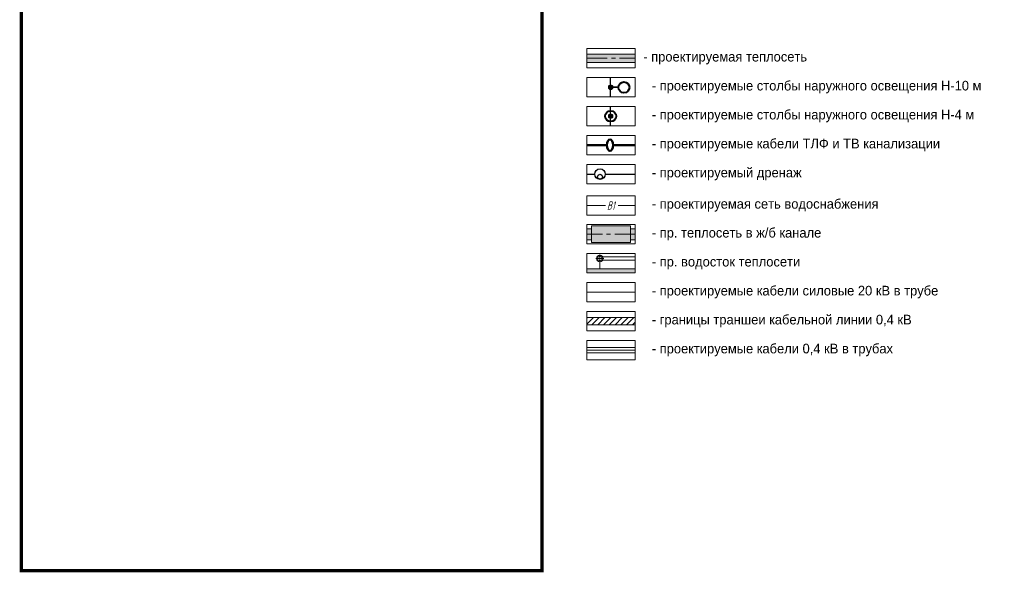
# Model space of a CAD drawing. Header units: millimetres. Extents: x 4385 to 11928, y 17253 to 36963.
# Tile 191 of 256: x 7435 to 7587, y 18507 to 18593. Entities that reach past the tile are written whole.
import ezdxf

# ---------------------------------------------------------------- set-up
doc = ezdxf.new("R2010")
doc.units = ezdxf.units.MM
doc.linetypes.add('DASHED', pattern=[19.05, 12.7, -6.35])
doc.linetypes.add('осевая', pattern=[50.8, 31.75, -6.35, 6.35, -6.35])
doc.layers.add('ГП_рамка', color=7, linetype='Continuous', lineweight=15, true_color=0x000000)
for name, color, linetype, lineweight in [('П(2018)-180201_Отрадненское (4оч)_Освещение$0$а светильники', 7, 'Continuous', 60), ('Сети_Пр ТЛФ подкл', 106, 'Truba', 50), ('ЭС_4оч_1эт_Наруж_освещ', 240, 'Continuous', 30)]:
    doc.layers.add(name, color=color, linetype=linetype, lineweight=lineweight)
doc.styles.add('GENERATED_STYLE_1', font='GOTHIC.TTF')
doc.styles.add('GOST 2.304', font='txt')
doc.styles.get("Standard").update_dxf_attribs({"font": 'arial.ttf'})
doc.styles.add('Оформление ИПС', font='simplex.shx', dxfattribs={"width": 0.8, "oblique": 15})
doc.linetypes.add('Truba', pattern='A,12.7,-5.08,["/",Standard,S=2.54,R=0,X=-2.54,Y=-1.27],-2.54', length=20.32)
doc.linetypes.add('кабель освещения', pattern='A,4,-0.5,["о",Standard,S=1,R=0,X=-0.15,Y=-0.3],-1.3', length=5.8)
doc.linetypes.add('КЛ-20кВ', pattern='A,10,-1,["W(2)",GOST 2.304,S=1,R=0,X=0,Y=-0.5],-4', length=15)

# ---------------------------------------------------------------- blocks, each defined once
blk = doc.blocks.new('П(2018)-180201_Отрадненское (4оч)_Освещение$0$A$C239A4C98')
at = {"layer": 'П(2018)-180201_Отрадненское (4оч)_Освещение$0$а светильники'}
h = blk.add_hatch(color=4, dxfattribs=at)
h.dxf.hatch_style = 1
edge = h.paths.add_edge_path()
edge.add_arc((0, 0), 1.44, 0.14336, 360.14336)
at = {"layer": 'П(2018)-180201_Отрадненское (4оч)_Освещение$0$а светильники', "lineweight": 0}
for points in [[(0, 0), (-1.06, 0)], [(0, 0), (-0.75, 0.75)], [(0, 0), (-0.75, -0.75)], [(0, 0), (0, 1.06)], [(0, 0), (0.75, 0.75)], [(0, 0), (0, -1.06)], [(0, 0), (1.06, 0)], [(0, 0), (0.75, -0.75)]]:
    blk.add_lwpolyline(points, dxfattribs=at)
for radius in [1.44, 0.996, 0.711]:
    blk.add_circle((0, 0), radius, dxfattribs=at)
blk = doc.blocks.new('одиночный низкий')
at = {"layer": 'ЭС_4оч_1эт_Наруж_освещ', "color": 240, "lineweight": 40}
blk.add_circle((2177930.79, 481596.59), 0.844, dxfattribs=at)
at = {"layer": 'ЭС_4оч_1эт_Наруж_освещ', "xscale": 0.25, "yscale": 0.25, "zscale": 0.25, "rotation": 89.50372339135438}
blk.add_blockref('П(2018)-180201_Отрадненское (4оч)_Освещение$0$A$C239A4C98', (2177930.79, 481596.59), dxfattribs=at)

msp = doc.modelspace()

# ---------------------------------------------------------------- hatches: boundary and pattern name
at = {"layer": 'ГП_рамка', "transparency": 33554508}
h = msp.add_hatch(color=92, dxfattribs=at)
h.dxf.hatch_style = 1
h.paths.add_polyline_path([(7530.135, 18586.91), (7530.135, 18587.56), (7522.635, 18587.56), (7522.635, 18586.91)])
h = msp.add_hatch(color=92, dxfattribs=at)
h.dxf.hatch_style = 1
h.paths.add_polyline_path([(7530.135, 18586.26), (7530.135, 18586.91), (7522.635, 18586.91), (7522.635, 18586.26)])
h = msp.add_hatch(color=92, dxfattribs=at)
h.dxf.hatch_style = 1
h.paths.add_polyline_path([(7530.135, 18560.406), (7529.437, 18560.406), (7529.437, 18560.856), (7523.334, 18560.856), (7523.334, 18560.406), (7522.635, 18560.406), (7522.635, 18558.706), (7523.334, 18558.706), (7523.334, 18558.256), (7529.437, 18558.256), (7529.437, 18558.706), (7530.135, 18558.706)])
h = msp.add_hatch(color=92, dxfattribs=at)
h.dxf.hatch_style = 1
h.paths.add_polyline_path([(7530.135, 18553.556), (7530.135, 18554.206), (7522.635, 18554.206), (7522.635, 18553.556)])
at = {"layer": 'ГП_рамка'}
h = msp.add_hatch(dxfattribs=at)
h.set_pattern_fill('ANSI31', color=240, scale=0.2)
h.set_pattern_definition([(45, (-2171750.3778, -463670.93344), (-0.44901280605, 0.44901280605), [])])
h.paths.add_polyline_path([(7530.135, 18545.497), (7530.135, 18546.616), (7522.635, 18546.616), (7522.635, 18545.497)])

# ---------------------------------------------------------------- linework, layer by layer
at = {"layer": 'ГП_рамка', "color": 92}
for p, q in [((7522.635, 18587.56), (7530.135, 18587.56)), ((7522.635, 18586.26), (7530.135, 18586.26)), ((7522.635, 18560.406), (7523.334, 18560.406)), ((7523.334, 18558.256), (7523.334, 18560.856)), ((7529.437, 18560.856), (7523.334, 18560.856)), ((7523.334, 18560.406), (7523.334, 18558.706)), ((7529.437, 18558.256), (7529.437, 18560.856)), ((7529.437, 18560.406), (7529.437, 18558.706)), ((7529.437, 18560.406), (7530.135, 18560.406)), ((7522.635, 18558.706), (7523.334, 18558.706)), ((7529.437, 18558.706), (7530.135, 18558.706)), ((7529.437, 18558.256), (7523.334, 18558.256)), ((7522.635, 18554.206), (7530.135, 18554.206))]:
    msp.add_line(p, q, dxfattribs=at)
at = {"layer": 'ГП_рамка', "color": 92, "linetype": 'осевая', "ltscale": 0.1}
for p, q in [((7522.635, 18586.91), (7530.135, 18586.91)), ((7530.135, 18559.556), (7522.635, 18559.556))]:
    msp.add_line(p, q, dxfattribs=at)
at = {"layer": 'ГП_рамка', "color": 120, "lineweight": 30}
for p, q in [((7522.635, 18568.91), (7523.863, 18568.91)), ((7525.498, 18568.91), (7530.135, 18568.91))]:
    msp.add_line(p, q, dxfattribs=at)
at = {"layer": 'ГП_рамка', "color": 161}
for p, q in [((7522.635, 18564.043), (7525.554, 18564.043)), ((7527.478, 18564.043), (7530.135, 18564.043))]:
    msp.add_line(p, q, dxfattribs=at)
at = {"layer": 'ГП_рамка', "color": 240, "linetype": 'КЛ-20кВ', "ltscale": 0.5}
msp.add_line((7522.635, 18550.556), (7530.135, 18550.556), dxfattribs=at)
at = {"layer": 'ГП_рамка', "color": 5, "const_width": 0.5}
msp.add_lwpolyline([(7434.823, 18832.995), (7515.683, 18832.995), (7515.683, 18507.275), (7434.823, 18507.275)], close=True, dxfattribs=at)
at = {"layer": 'ГП_рамка'}
for points in [[(7522.635, 18588.41), (7530.135, 18588.41), (7530.135, 18585.41), (7522.635, 18585.41)], [(7522.635, 18583.91), (7530.135, 18583.91), (7530.135, 18580.91), (7522.635, 18580.91)], [(7522.635, 18579.41), (7530.135, 18579.41), (7530.135, 18576.41), (7522.635, 18576.41)], [(7522.635, 18574.91), (7530.135, 18574.91), (7530.135, 18571.91), (7522.635, 18571.91)], [(7522.635, 18570.41), (7530.135, 18570.41), (7530.135, 18567.41), (7522.635, 18567.41)], [(7522.635, 18565.543), (7530.135, 18565.543), (7530.135, 18562.543), (7522.635, 18562.543)], [(7522.635, 18561.056), (7530.135, 18561.056), (7530.135, 18558.056), (7522.635, 18558.056)], [(7522.635, 18556.556), (7530.135, 18556.556), (7530.135, 18553.556), (7522.635, 18553.556)], [(7522.635, 18552.056), (7530.135, 18552.056), (7530.135, 18549.056), (7522.635, 18549.056)], [(7522.635, 18547.556), (7530.135, 18547.556), (7530.135, 18544.556), (7522.635, 18544.556)], [(7522.635, 18543.056), (7530.135, 18543.056), (7530.135, 18540.056), (7522.635, 18540.056)]]:
    msp.add_lwpolyline(points, close=True, dxfattribs=at)
at = {"layer": 'ГП_рамка', "color": 40}
for points in [[(7525.29, 18555.781), (7524.033, 18555.781)], [(7524.661, 18556.41), (7524.661, 18555.153)], [(7525.094, 18556.031), (7530.135, 18556.031)], [(7524.661, 18555.281), (7524.661, 18554.206)], [(7525.094, 18555.531), (7530.135, 18555.531)]]:
    msp.add_lwpolyline(points, dxfattribs=at)
at = {"layer": 'ГП_рамка', "color": 240}
for points in [[(7522.635, 18546.616), (7530.135, 18546.616)], [(7522.635, 18545.497), (7530.135, 18545.497)], [(7522.635, 18541.556), (7530.135, 18541.556)]]:
    msp.add_lwpolyline(points, dxfattribs=at)
at = {"layer": 'ГП_рамка', "color": 172, "linetype": 'DASHED'}
for points in [[(7522.635, 18541.981), (7530.135, 18541.981)], [(7522.635, 18541.131), (7530.135, 18541.131)]]:
    msp.add_lwpolyline(points, dxfattribs=at)
at = {"layer": 'ГП_рамка', "color": 120, "lineweight": 30}
for centre, radius in [((7524.68, 18568.91), 0.817), ((7524.677, 18568.499), 0.378)]:
    msp.add_circle(centre, radius, dxfattribs=at)
at = {"layer": 'ГП_рамка', "color": 40}
for radius in [0.5, 0.35]:
    msp.add_circle((7524.661, 18555.781), radius, dxfattribs=at)
at = {"layer": 'Сети_Пр ТЛФ подкл', "color": 100, "ltscale": 0.15}
for points in [[(7522.635, 18573.41), (7525.731, 18573.41)], [(7526.731, 18573.41), (7530.135, 18573.41)]]:
    msp.add_lwpolyline(points, dxfattribs=at)
at = {"layer": 'Сети_Пр ТЛФ подкл', "color": 100, "linetype": 'Continuous', "ltscale": 0.25}
msp.add_ellipse((7526.231, 18573.41), major_axis=(0, 0.9), ratio=0.5555556, dxfattribs=at)
at = {"layer": 'ЭС_4оч_1эт_Наруж_освещ', "color": 172, "lineweight": 40}
msp.add_line((7527.555, 18582.39), (7526.334, 18582.41), dxfattribs=at)
at = {"layer": 'ЭС_4оч_1эт_Наруж_освещ', "linetype": 'кабель освещения', "ltscale": 0.7}
for points in [[(7526.334, 18580.91), (7526.334, 18583.91)], [(7526.334, 18576.41), (7526.334, 18579.41)]]:
    msp.add_lwpolyline(points, dxfattribs=at)
at = {"layer": 'ЭС_4оч_1эт_Наруж_освещ', "color": 172, "lineweight": 40}
msp.add_circle((7528.399, 18582.376), 0.844, dxfattribs=at)

# ---------------------------------------------------------------- block references
at = {"layer": 'ЭС_4оч_1эт_Наруж_освещ', "xscale": 0.2499999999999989, "yscale": 0.2499999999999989, "zscale": 0.2499999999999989, "rotation": 239.2118333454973}
msp.add_blockref('П(2018)-180201_Отрадненское (4оч)_Освещение$0$A$C239A4C98', (7526.334, 18582.41), dxfattribs=at)
at = {"layer": 'ЭС_4оч_1эт_Наруж_освещ', "linetype": 'ByBlock', "rotation": 90}
msp.add_blockref('одиночный низкий', (489122.924, -2159352.883), dxfattribs=at)

# ---------------------------------------------------------------- texts
at = {"layer": 'ГП_рамка', "color": 161, "style": 'Оформление ИПС', "oblique": 15, "width": 0.6}
msp.add_text('В1', height=1.3, rotation=359.91022, dxfattribs=at).set_placement((7525.762, 18563.379))
at = {"layer": 'ГП_рамка', "char_height": 1.5, "attachment_point": 4, "style": 'GENERATED_STYLE_1'}
for s, insert, width in [('- проектируемая теплосеть', (7531.399, 18586.927), 53.9889), ('- проектируемые столбы наружного освещения Н-10 м', (7532.722, 18582.427), 70.65322), ('- проектируемые столбы наружного освещения Н-4 м', (7532.722, 18577.927), 70.65322), ('- проектируемые кабели ТЛФ и ТВ канализации', (7532.722, 18573.427), 53.9889), ('- проектируемый дренаж', (7532.722, 18568.927), 53.9889), ('- проектируемая сеть водоснабжения', (7532.722, 18564.06), 53.9889), ('- пр. теплосеть в ж/б канале', (7532.722, 18559.573), 53.9889), ('- пр. водосток теплосети', (7532.722, 18555.073), 53.9889), ('- проектируемые кабели силовые 20 кВ в трубе', (7532.722, 18550.573), 53.9889), ('- границы траншеи кабельной линии 0,4 кВ', (7532.722, 18546.073), 53.9889), ('- проектируемые кабели 0,4 кВ в трубах', (7532.722, 18541.573), 53.9889)]:
    msp.add_mtext(s, dxfattribs=dict(at, insert=insert, width=width))

doc.saveas('drawing.dxf')
